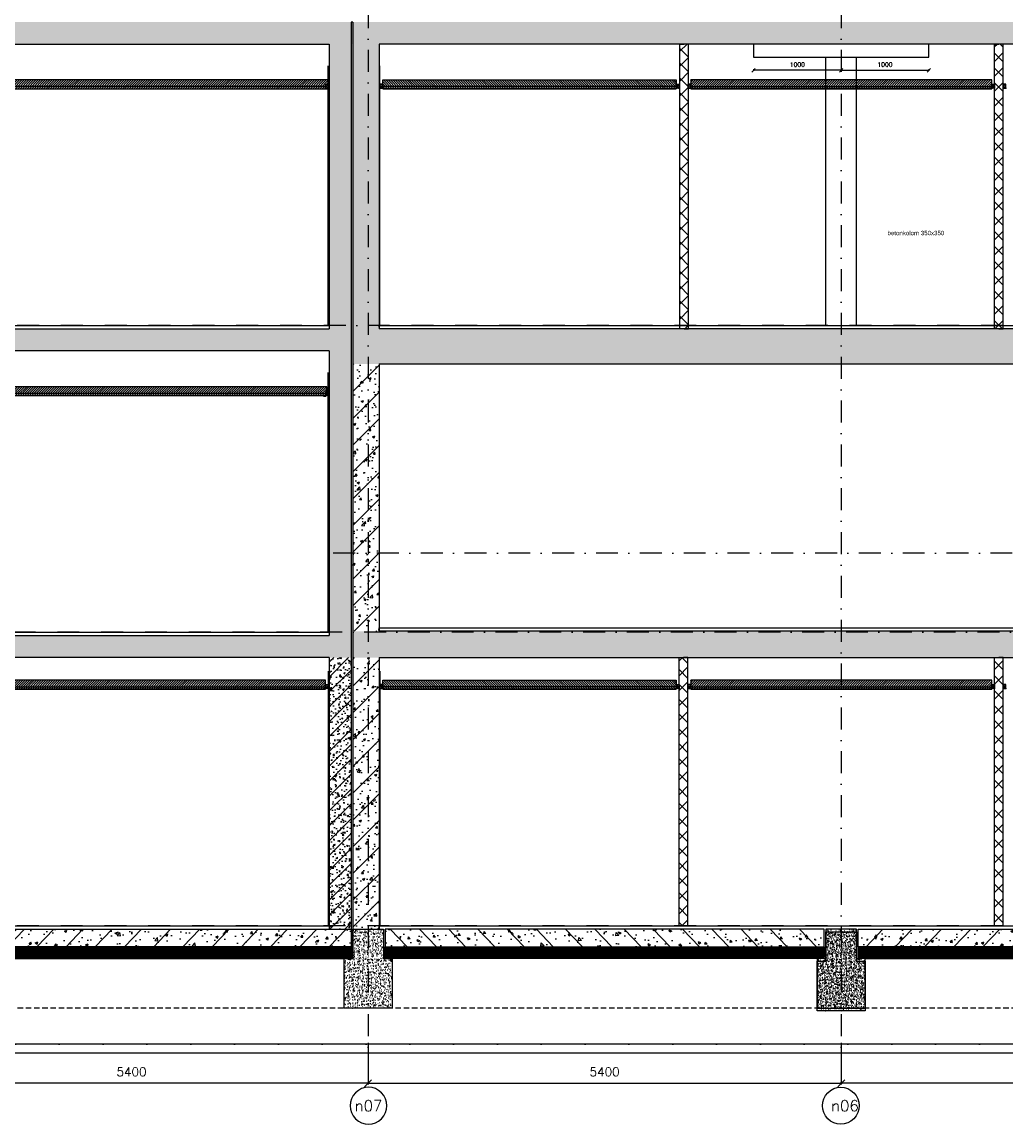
# Model space of a CAD drawing. Extents: x 102559 to 245130, y 44436 to 138999.
# Tile 14 of 30: x 165940 to 177169, y 90162 to 102756. Entities that reach past the tile are written whole.
import ezdxf
from ezdxf.enums import TextEntityAlignment as Align

# ---------------------------------------------------------------- set-up
doc = ezdxf.new("R2010")
doc.units = 0
doc.header["$LTSCALE"] = 20
doc.header["$MEASUREMENT"] = 0
doc.header["$PDSIZE"] = -1
for name, pattern in [('DASHDOT', [25, 12.5, -6.25, 0, -6.25]), ('DD1', [2.66667, 1.66667, -0.5, 0, -0.5]), ('HIDDEN2', [4.6875, 3.125, -1.5625])]:
    doc.linetypes.add(name, pattern=pattern)
doc.layers.get('0').update_dxf_attribs({"linetype": 'CONTINUOUS'})
doc.layers.get('DEFPOINTS').update_dxf_attribs({"linetype": 'CONTINUOUS'})
for name, color, linetype in [('A--01A1_ACEER', 1, 'CONTINUOUS'), ('A--A22--_F123-', 9, 'CONTINUOUS'), ('A--A23--_F--3-', 9, 'CONTINUOUS'), ('A--A25--_F--3-', 9, 'CONTINUOUS'), ('A--L$7A3-_STRAMIEN', 3, 'CONTINUOUS'), ('A--L21--_F-23-', 4, 'CONTINUOUS'), ('A--L22--', 3, 'CONTINUOUS'), ('A--L22--_F--3-', 7, 'CONTINUOUS'), ('A--L23--', 7, 'CONTINUOUS'), ('A--L23--_F--3-', 7, 'CONTINUOUS'), ('A--L25--', 7, 'CONTINUOUS'), ('A--L25--_F-23-', 7, 'CONTINUOUS'), ('A--L28D1_KONSTRUKTIES', 1, 'CONTINUOUS'), ('A--L28DC1_KONSTRUKTIES', 1, 'HIDDEN2'), ('A--L31--', 2, 'CONTINUOUS'), ('A--L35-D2-_PLAFONDS', 2, 'CONTINUOUS'), ('A--L35-D4-_PLAFONDS', 4, 'CONTINUOUS'), ('A--L35D1_PLAFONDS', 1, 'CONTINUOUS'), ('A--M$1A-_F123-', 1, 'CONTINUOUS'), ('A--T$1A-_F123_20', 1, 'CONTINUOUS'), ('A--T$7A-_STRAMIEN', 2, 'CONTINUOUS'), ('STRAMIEN', 8, 'DD1'), ('X--LR---_CP', 7, 'CONTINUOUS')]:
    doc.layers.add(name, color=color, linetype=linetype)
doc.styles.add('ALFA-0_25', font='ROMANS')
doc.styles.add('EB2', font='ARIAL.TTF')
doc.styles.add('HIEMSTRA', font='romans.shx')
doc.dimstyles.get("Standard").update_dxf_attribs({"dimscale": 40, "dimtxt": 2.5, "dimasz": 2, "dimexe": 0.3, "dimexo": 0.3, "dimgap": 2, "dimtad": 1, "dimdec": 0, "dimzin": 0, "dimdsep": 46, "dimtxsty": 'HIEMSTRA', "dimblk1": 'OBLIQUE', "dimblk2": 'OBLIQUE', "dimsah": 1, "dimcen": 0.09, "dimdle": 0.3, "dimclrd": 1, "dimclre": 1, "dimclrt": 3, "dimadec": 0, "dimazin": 0, "dimtfac": 1, "dimtdec": 4, "dimtix": 1, "dimtmove": 2, "dimatfit": 3, "dimldrblk": 'OBLIQUE', "dimfxl": 0, "dimtvp": 625, "dimtolj": 1, "dimtzin": 0, "dimarcsym": 0})
pattern_1 = [(45, (0, 0), (-84.852814, 84.852814), []), (50, (0, 0), (143.45204, -12.55043), [15, -165]), (355, (0, 0), (-27.75027, 150.43843), [12, -132]), (100.4514, (11.95, -1.05), (115.70188, 137.88791), [12.74804, -140.22842]), (46.1842, (0, 40), (213.44821, -33.1038), [22.5, -247.5]), (96.6356, (17.79, 37.24), (186.93254, 194.82357), [19.12206, -210.3426]), (351.1842, (0, 40), (186.9324, 194.82372), [18, -198]), (21, (20, 30), (119.38141, -80.52378), [15, -165]), (326, (20, 30), (48.66307, 145.03001), [12, -132]), (71.4514, (29.95, 23.29), (168.04453, 64.5061), [12.74804, -140.22842]), (37.5, (0, 0), (2.431971, 66.578771), [0, -130.4, 0, -134, 0, -132.5]), (7.5, (0, 0), (52.613907, 78.882342), [0, -76.4, 0, -127.4, 0, -50.5]), (327.5, (-44.6, 0), (106.764487, -4.510974), [0, -50, 0, -156, 0, -207]), (317.5, (-64.6, 0), (116.637234, 20.020996), [0, -65, 0, -103.6, 0, -147]), (317.5, (-64.6, 0), (116.637234, 20.020996), [0, -65, 0, -103.6, 0, -147])]
pattern_2 = [(45, (0, 0), (-152.73506, 152.73506), []), (50, (0, 0), (258.21367, -22.59077), [27, -297]), (355, (0, 0), (-49.95048, 270.78917), [21.6, -237.6]), (100.4514, (21.52, -1.88), (208.26338, 248.19824), [22.94647, -252.41116]), (46.1842, (0, 72), (384.2068, -59.58685), [40.5, -445.5]), (96.6356, (32, 67.03), (336.4786, 350.68243), [34.4197, -378.6167]), (351.1842, (0, 72), (336.4783, 350.6827), [32.4, -356.4]), (21, (36, 54), (214.88654, -144.9428), [27, -297]), (326, (36, 54), (87.59352, 261.054), [21.6, -237.6]), (71.4514, (53.9, 41.92), (302.48015, 116.11098), [22.94647, -252.41116]), (37.5, (0, 0), (4.377548, 119.841787), [0, -234.72, 0, -241.2, 0, -238.5]), (7.5, (0, 0), (94.70503, 141.98822), [0, -137.52, 0, -229.32, 0, -90.9]), (327.5, (-80.28, 0), (192.176077, -8.119754), [0, -90, 0, -280.8, 0, -372.6]), (317.5, (-116.28, 0), (209.94702, 36.0378), [0, -117, 0, -186.48, 0, -264.6]), (317.5, (-116.28, 0), (209.94702, 36.0378), [0, -117, 0, -186.48, 0, -264.6])]

# ---------------------------------------------------------------- blocks, each defined once
blk = doc.blocks.new('*U300')
at = {"layer": 'A--L23--_F--3-', "color": 2, "linetype": 'Continuous'}
blk.add_lwpolyline([(0, 0), (0, 20), (10100, 20), (10100, 0)], dxfattribs=at)
blk = doc.blocks.new('*U299')
at = {"layer": 'A--L23--_F--3-', "color": 2, "linetype": 'Continuous'}
blk.add_lwpolyline([(0, 0), (0, 20), (19550, 20), (19550, 0)], dxfattribs=at)
blk = doc.blocks.new('*U298')
at = {"layer": 'A--L23--_F--3-', "color": 2, "linetype": 'Continuous'}
blk.add_lwpolyline([(0, 0), (0, 20), (10155, 20), (10155, 0)], dxfattribs=at)
blk = doc.blocks.new('Q020259-')
at = {"layer": 'A--A25--_F--3-'}
h = blk.add_hatch(dxfattribs=at)
h.set_pattern_fill('ALFALINE', color=256, scale=15, style=0, pattern_type=2)
h.set_pattern_definition([(45, (0, 0), (-10.6066, 10.6066), [])])
h.paths.add_polyline_path([(0, 0), (0, 46), (28, 46), (28, 0)])
at = {"layer": 'A--L25--_F-23-', "color": 2, "linetype": 'Continuous'}
blk.add_lwpolyline([(0, 0), (0, 46), (28, 46), (28, 0)], close=True, dxfattribs=at)
at = {"layer": 'X--LR---_CP'}
for p in [(0, 0), (0, 0), (28, 0)]:
    blk.add_point(p, dxfattribs=at)
blk = doc.blocks.new('_OBLIQUE')
at = {"color": 0, "linetype": 'ByBlock'}
blk.add_line((-0.5, -0.5), (0.5, 0.5), dxfattribs=at)
blk = doc.blocks.new('*D143')
at = {"color": 1, "linetype": 'ByBlock'}
for p, q in [((164489, 91110), (164489, 90636)), ((169889, 91110), (169889, 90636)), ((169901, 90648), (164477, 90648))]:
    blk.add_line(p, q, dxfattribs=at)
at = {"layer": 'DEFPOINTS', "color": 0, "linetype": 'ByBlock'}
for p in [(164489, 91122), (169889, 91122), (164489, 90648)]:
    blk.add_point(p, dxfattribs=at)
at = {"color": 1, "linetype": 'ByBlock', "xscale": 80, "yscale": 80, "zscale": 80, "rotation": 180}
blk.add_blockref('_OBLIQUE', (164489, 90648), dxfattribs=at)
at = {"color": 1, "linetype": 'ByBlock', "xscale": 80, "yscale": 80, "zscale": 80}
blk.add_blockref('_OBLIQUE', (169889, 90648), dxfattribs=at)
at = {"color": 3, "linetype": 'ByBlock', "insert": (167189, 90778), "char_height": 100, "attachment_point": 5, "style": 'HIEMSTRA'}
blk.add_mtext('\\A1;5400', dxfattribs=at)
blk = doc.blocks.new('*D144')
at = {"color": 1, "linetype": 'ByBlock'}
for p, q in [((175289, 91110), (175289, 90636)), ((180689, 91110), (180689, 90636)), ((180701, 90648), (175277, 90648))]:
    blk.add_line(p, q, dxfattribs=at)
at = {"layer": 'DEFPOINTS', "color": 0, "linetype": 'ByBlock'}
for p in [(175289, 91122), (180689, 91122), (175289, 90648)]:
    blk.add_point(p, dxfattribs=at)
at = {"color": 1, "linetype": 'ByBlock', "xscale": 80, "yscale": 80, "zscale": 80, "rotation": 180}
blk.add_blockref('_OBLIQUE', (175289, 90648), dxfattribs=at)
at = {"color": 1, "linetype": 'ByBlock', "xscale": 80, "yscale": 80, "zscale": 80}
blk.add_blockref('_OBLIQUE', (180689, 90648), dxfattribs=at)
at = {"color": 3, "linetype": 'ByBlock', "insert": (177989, 90778), "char_height": 100, "attachment_point": 5, "style": 'HIEMSTRA'}
blk.add_mtext('\\A1;5400', dxfattribs=at)
blk = doc.blocks.new('*D145')
at = {"color": 1, "linetype": 'ByBlock'}
for p, q in [((169889, 91110), (169889, 90636)), ((175289, 91110), (175289, 90636)), ((169877, 90648), (175301, 90648))]:
    blk.add_line(p, q, dxfattribs=at)
at = {"layer": 'DEFPOINTS', "color": 0, "linetype": 'ByBlock'}
for p in [(169889, 91122), (175289, 91122), (175289, 90648)]:
    blk.add_point(p, dxfattribs=at)
at = {"color": 1, "linetype": 'ByBlock', "xscale": 80, "yscale": 80, "zscale": 80, "rotation": 180}
blk.add_blockref('_OBLIQUE', (169889, 90648), dxfattribs=at)
at = {"color": 1, "linetype": 'ByBlock', "xscale": 80, "yscale": 80, "zscale": 80}
blk.add_blockref('_OBLIQUE', (175289, 90648), dxfattribs=at)
at = {"color": 3, "linetype": 'ByBlock', "insert": (172589, 90778), "char_height": 100, "attachment_point": 5, "style": 'HIEMSTRA'}
blk.add_mtext('\\A1;5400', dxfattribs=at)
blk = doc.blocks.new('*U272')
at = {"layer": 'A--L23--_F--3-', "color": 2, "linetype": 'Continuous'}
blk.add_lwpolyline([(0, 0), (0, 20), (15623, 20), (15623, 0)], dxfattribs=at)
blk = doc.blocks.new('*U271')
at = {"layer": 'A--L23--_F--3-', "color": 2, "linetype": 'Continuous'}
blk.add_lwpolyline([(0, 0), (0, 20), (19550, 20), (19550, 0)], dxfattribs=at)
blk = doc.blocks.new('*U270')
at = {"layer": 'A--L23--_F--3-', "color": 2, "linetype": 'Continuous'}
blk.add_lwpolyline([(0, 0), (0, 20), (19550, 20), (19550, 0)], dxfattribs=at)
blk = doc.blocks.new('*U267')
at = {"layer": 'A--A22--_F123-', "linetype": 'Continuous'}
h = blk.add_hatch(dxfattribs=at)
h.set_pattern_fill('ALFAKRS', color=256, scale=120, style=0)
h.set_pattern_definition([(45, (-173489.26, -92445.9), (-84.852814, 84.852814), []), (135, (-173489.26, -92445.9), (-84.852814, -84.852814), [])])
h.paths.add_polyline_path([(0, 0), (-50, 0), (-50, 3060), (0, 3060), (50, 3060), (50, 0)])
at = {"layer": 'A--L22--_F--3-', "color": 3, "linetype": 'Continuous'}
for points in [[(0, 0), (-50, 0), (-50, 3060), (0, 3060)], [(0, 0), (50, 0), (50, 3060), (0, 3060)]]:
    blk.add_lwpolyline(points, dxfattribs=at)
blk = doc.blocks.new('*U266')
at = {"layer": 'A--A22--_F123-', "linetype": 'Continuous'}
h = blk.add_hatch(dxfattribs=at)
h.set_pattern_fill('ALFAKRS', color=256, scale=120, style=0)
h.set_pattern_definition([(45, (-177089.26, -92445.9), (-84.852814, 84.852814), []), (135, (-177089.26, -92445.9), (-84.852814, -84.852814), [])])
h.paths.add_polyline_path([(0, 0), (-50, 0), (-50, 3060), (0, 3060), (50, 3060), (50, 0)])
at = {"layer": 'A--L22--_F--3-', "color": 3, "linetype": 'Continuous'}
for points in [[(0, 0), (-50, 0), (-50, 3060), (0, 3060)], [(0, 0), (50, 0), (50, 3060), (0, 3060)]]:
    blk.add_lwpolyline(points, dxfattribs=at)
blk = doc.blocks.new('*D176')
at = {"color": 1, "linetype": 'ByBlock'}
for p, q in [((175295, 102206), (174283, 102206)), ((174289, 102218), (174289, 102200)), ((175289, 102218), (175289, 102200))]:
    blk.add_line(p, q, dxfattribs=at)
at = {"layer": 'DEFPOINTS', "color": 0, "linetype": 'ByBlock'}
for p in [(174289, 102224), (174289, 102206), (175289, 102224)]:
    blk.add_point(p, dxfattribs=at)
at = {"color": 1, "linetype": 'ByBlock', "xscale": 40, "yscale": 40, "zscale": 40, "rotation": 180}
blk.add_blockref('_OBLIQUE', (174289, 102206), dxfattribs=at)
at = {"color": 1, "linetype": 'ByBlock', "xscale": 40, "yscale": 40, "zscale": 40}
blk.add_blockref('_OBLIQUE', (175289, 102206), dxfattribs=at)
at = {"color": 2, "linetype": 'ByBlock', "insert": (174789, 102271), "char_height": 50, "attachment_point": 5, "style": 'HIEMSTRA'}
blk.add_mtext('\\A1;1000', dxfattribs=at)
blk = doc.blocks.new('*D177')
at = {"color": 1, "linetype": 'ByBlock'}
for p, q in [((175283, 102206), (176295, 102206)), ((175289, 102218), (175289, 102200)), ((176289, 102218), (176289, 102200))]:
    blk.add_line(p, q, dxfattribs=at)
at = {"layer": 'DEFPOINTS', "color": 0, "linetype": 'ByBlock'}
for p in [(175289, 102224), (176289, 102224), (176289, 102206)]:
    blk.add_point(p, dxfattribs=at)
at = {"color": 1, "linetype": 'ByBlock', "xscale": 40, "yscale": 40, "zscale": 40, "rotation": 180}
blk.add_blockref('_OBLIQUE', (175289, 102206), dxfattribs=at)
at = {"color": 1, "linetype": 'ByBlock', "xscale": 40, "yscale": 40, "zscale": 40}
blk.add_blockref('_OBLIQUE', (176289, 102206), dxfattribs=at)
at = {"color": 2, "linetype": 'ByBlock', "insert": (175789, 102271), "char_height": 50, "attachment_point": 5, "style": 'HIEMSTRA'}
blk.add_mtext('\\A1;1000', dxfattribs=at)
blk = doc.blocks.new('*U262')
at = {"layer": 'A--A22--_F123-', "linetype": 'Continuous'}
h = blk.add_hatch(dxfattribs=at)
h.set_pattern_fill('ALFAKRS', color=256, scale=120, style=0)
h.set_pattern_definition([(45, (-177089.26, -99255.9), (-84.852814, 84.852814), []), (135, (-177089.26, -99255.9), (-84.852814, -84.852814), [])])
h.paths.add_polyline_path([(0, 0), (-50, 0), (-50, 3250), (0, 3250), (50, 3250), (50, 0)])
at = {"layer": 'A--L22--_F--3-', "color": 3, "linetype": 'Continuous'}
for points in [[(0, 0), (-50, 0), (-50, 3250), (0, 3250)], [(0, 0), (50, 0), (50, 3250), (0, 3250)]]:
    blk.add_lwpolyline(points, dxfattribs=at)
blk = doc.blocks.new('*U261')
at = {"layer": 'A--A22--_F123-', "linetype": 'Continuous'}
h = blk.add_hatch(dxfattribs=at)
h.set_pattern_fill('ALFAKRS', color=256, scale=120, style=0)
h.set_pattern_definition([(45, (-173498.1, -99255.9), (-84.852814, 84.852814), []), (135, (-173498.1, -99255.9), (-84.852814, -84.852814), [])])
h.paths.add_polyline_path([(0, 0), (-50, 0), (-50, 3250), (0, 3250), (50, 3250), (50, 0)])
at = {"layer": 'A--L22--_F--3-', "color": 3, "linetype": 'Continuous'}
for points in [[(0, 0), (-50, 0), (-50, 3250), (0, 3250)], [(0, 0), (50, 0), (50, 3250), (0, 3250)]]:
    blk.add_lwpolyline(points, dxfattribs=at)

msp = doc.modelspace()

# ---------------------------------------------------------------- hatches: boundary and pattern name
at = {"layer": 'A--01A1_ACEER', "linetype": 'Continuous'}
h = msp.add_hatch(dxfattribs=at)
h.set_pattern_fill('ANSI31', color=256, scale=150, style=0)
h.set_pattern_definition([(45, (517.222, 7050), (-13.2582521, 13.2582521), [])])
h.paths.add_polyline_path([(159391.6, 101995.9), (169434.3, 101995.9), (169434.3, 102095.9), (159391.6, 102095.9)])
h = msp.add_hatch(dxfattribs=at)
h.set_pattern_fill('ANSI31', color=256, scale=150, style=0)
h.set_pattern_definition([(135, (340841.314, 7050), (13.2582521, 13.2582521), [])])
h.paths.add_polyline_path([(173407, 101995.9), (170056.5, 101995.9), (170056.5, 102095.9), (173407, 102095.9)])
h = msp.add_hatch(dxfattribs=at)
h.set_pattern_fill('ANSI31', color=256, scale=150, style=0)
h.set_pattern_definition([(45, (6137.216, 7050), (-13.2582521, 13.2582521), [])])
h.paths.add_polyline_path([(173571.5, 101995.9), (177007, 101995.9), (177007, 102095.9), (173571.5, 102095.9)])
h = msp.add_hatch(dxfattribs=at)
h.set_pattern_fill('ANSI31', color=256, scale=150, style=0)
h.set_pattern_definition([(45, (5742.222, 3548.762), (-13.2582521, 13.2582521), [])])
h.paths.add_polyline_path([(164571.5, 98494.7), (169417.5, 98494.7), (169417.5, 98594.7), (164571.5, 98594.7)])
h = msp.add_hatch(dxfattribs=at)
h.set_pattern_fill('ANSI31', color=256, scale=150, style=0)
h.set_pattern_definition([(45, (-1382.784, 200), (-13.2582521, 13.2582521), [])])
h.paths.add_polyline_path([(153861.4, 95145.9), (169402, 95145.9), (169402, 95245.9), (153861.4, 95245.9)])
h = msp.add_hatch(dxfattribs=at)
h.set_pattern_fill('ANSI31', color=256, scale=150, style=0)
h.set_pattern_definition([(135, (340841.314, 200), (13.2582521, 13.2582521), [])])
h.paths.add_polyline_path([(173407, 95145.9), (170056.5, 95145.9), (170056.5, 95245.9), (173407, 95245.9)])
h = msp.add_hatch(dxfattribs=at)
h.set_pattern_fill('ANSI31', color=256, scale=150, style=0)
h.set_pattern_definition([(45, (6137.216, 200), (-13.2582521, 13.2582521), [])])
h.paths.add_polyline_path([(173571.5, 95145.9), (177007, 95145.9), (177007, 95245.9), (173571.5, 95245.9)])
at = {"layer": 'A--A23--_F--3-'}
h = msp.add_hatch(dxfattribs=at)
h.set_pattern_fill('ALFABET', color=256, scale=20, angle=1, style=0, pattern_type=2)
h.set_pattern_definition([(134, (235608.52, 7000), (86.32078, 83.359), []), (129, (235608.52, 7000), (-143.64922, -10.04493), [15, -165]), (184, (235608.52, 7000), (30.37155, 149.9312), [12, -132]), (78.5486, (235596.55, 6999.16), (-113.27778, 139.88618), [12.74804, -140.22842]), (132.8158, (235609.22, 7040), (-213.99344, -29.37358), [22.5, -247.5]), (82.3644, (235591.38, 7037.55), (-183.50393, 198.05632), [19.12206, -210.3426]), (187.8158, (235609.22, 7040), (-183.50378, 198.05647), [18, -198]), (158, (235589.04, 7030.34), (-120.76856, -78.42802), [15, -165]), (213, (235589.04, 7030.34), (-46.12453, 145.8572), [12, -132]), (107.5486, (235578.98, 7023.81), (-166.89315, 67.42906), [12.74804, -140.22842]), (141.5, (235608.517, 7000), (-1.26964, 66.611074), [0, -130.4, 0, -134, 0, -132.5]), (171.5, (235608.52, 7000), (-51.229207, 79.788568), [0, -76.4, 0, -127.4, 0, -50.5]), (211.5, (235653.11, 6999.22), (-106.826954, -2.64699), [0, -50, 0, -156, 0, -207]), (221.5, (235673.11, 6998.87), (-116.270055, 22.05355), [0, -65, 0, -103.6, 0, -147]), (221.5, (235673.11, 6998.87), (-116.270055, 22.05355), [0, -65, 0, -103.6, 0, -147])])
edge = h.paths.add_edge_path()
edge.add_line((169444.3, 102505.9), (159064.3, 102505.9))
edge.add_line((159064.3, 102505.9), (159064.3, 102755.9))
edge.add_line((159064.3, 102755.9), (192739.3, 102755.9))
edge.add_line((192739.3, 102755.9), (192739.3, 102505.9))
edge.add_line((192739.3, 102505.9), (170014.3, 102505.9))
h = msp.add_hatch(dxfattribs=at)
h.set_pattern_fill('ALFABET', color=256, scale=20, style=0, pattern_type=2)
h.set_pattern_definition(pattern_1)
h.paths.add_polyline_path([(169694.3, 102505.9), (169444.3, 102505.9), (169444.3, 99295.9), (169694.3, 99295.9)])
h.paths.add_polyline_path([(169694.3, 99295.9), (169444.3, 99295.9), (169444.3, 99255.9), (169694.3, 99255.9)])
h = msp.add_hatch(dxfattribs=at)
h.set_pattern_fill('ALFABET', color=256, scale=20, style=0, pattern_type=2)
h.set_pattern_definition(pattern_1)
h.paths.add_polyline_path([(169889.3, 102505.9), (169714.3, 102505.9), (169714.3, 99295.9), (169889.3, 99295.9)])
h.paths.add_polyline_path([(170014.3, 102505.9), (169889.3, 102505.9), (169889.3, 99295.9), (170014.3, 99295.9)])
h.paths.add_polyline_path([(170014.3, 99295.9), (169889.3, 99295.9), (169889.3, 99255.9), (170014.3, 99255.9), (170014.3, 99275.9)])
h.paths.add_polyline_path([(169889.3, 99295.9), (169714.3, 99295.9), (169714.3, 99255.9), (169889.3, 99255.9)])
h = msp.add_hatch(dxfattribs=at)
h.set_pattern_fill('ALFABET', color=256, scale=20, angle=1, style=0, pattern_type=2)
h.set_pattern_definition([(134, (241576.95, 3500), (86.32078, 83.359), []), (129, (241576.95, 3500), (-143.64922, -10.04493), [15, -165]), (184, (241576.95, 3500), (30.37155, 149.9312), [12, -132]), (78.5486, (241564.97, 3499.16), (-113.27778, 139.88618), [12.74804, -140.22842]), (132.8158, (241577.64, 3540), (-213.99344, -29.37358), [22.5, -247.5]), (82.3644, (241559.81, 3537.55), (-183.50393, 198.05632), [19.12206, -210.3426]), (187.8158, (241577.64, 3540), (-183.50378, 198.05647), [18, -198]), (158, (241557.47, 3530.34), (-120.76856, -78.42802), [15, -165]), (213, (241557.47, 3530.34), (-46.12453, 145.8572), [12, -132]), (107.5486, (241547.41, 3523.81), (-166.89315, 67.42906), [12.74804, -140.22842]), (141.5, (241576.946, 3500), (-1.26964, 66.611074), [0, -130.4, 0, -134, 0, -132.5]), (171.5, (241576.946, 3500), (-51.229207, 79.788568), [0, -76.4, 0, -127.4, 0, -50.5]), (211.5, (241621.54, 3499.22), (-106.826954, -2.64699), [0, -50, 0, -156, 0, -207]), (221.5, (241641.54, 3498.87), (-116.270055, 22.05355), [0, -65, 0, -103.6, 0, -147]), (221.5, (241641.54, 3498.87), (-116.270055, 22.05355), [0, -65, 0, -103.6, 0, -147])])
h.paths.add_polyline_path([(169694.3, 99005.9), (159190.3, 99005.9), (159190.3, 99255.9), (169694.3, 99255.9)])
h = msp.add_hatch(dxfattribs=at)
h.set_pattern_fill('ALFABET', color=256, scale=36, style=0, pattern_type=2)
h.set_pattern_definition(pattern_2)
edge = h.paths.add_edge_path()
edge.add_line((169714.3, 99255.9), (169714.3, 98855.9))
edge.add_line((169714.3, 98855.9), (189864.3, 98855.9))
edge.add_line((189864.3, 98855.9), (189864.2, 99255.9))
edge.add_line((189864.2, 99255.9), (170014.3, 99255.9))
h = msp.add_hatch(dxfattribs=at)
h.set_pattern_fill('ALFABET', color=256, scale=20, style=0, pattern_type=2)
h.set_pattern_definition(pattern_1)
h.paths.add_polyline_path([(169694.3, 99005.9), (169444.3, 99005.9), (169444.3, 96695.9), (169694.3, 96695.9)])
h.paths.add_polyline_path([(169694.3, 96695.9), (169444.3, 96695.9), (169444.3, 95795.9), (169694.3, 95795.9)])
h.paths.add_polyline_path([(169694.3, 95795.9), (169444.3, 95795.9), (169444.3, 95755.9), (169694.3, 95755.9)])
h = msp.add_hatch(dxfattribs=at)
h.set_pattern_fill('ALFABET', color=256, scale=36, style=0, pattern_type=2)
h.set_pattern_definition(pattern_2)
h.paths.add_polyline_path([(170014.3, 98855.9), (169889.3, 98855.9), (169889.3, 96695.9), (170014.3, 96695.9)])
h.paths.add_polyline_path([(169889.3, 98855.9), (169714.3, 98855.9), (169714.3, 96695.9), (169889.3, 96695.9)])
h.paths.add_polyline_path([(169889.3, 96695.9), (169714.3, 96695.9), (169714.3, 95805.9), (169889.3, 95805.9)])
h.paths.add_polyline_path([(170014.3, 96695.9), (169889.3, 96695.9), (169889.3, 95805.9), (170014.3, 95805.9)])
h = msp.add_hatch(dxfattribs=at)
h.set_pattern_fill('ALFABET', color=256, scale=20, angle=1, style=0, pattern_type=2)
h.set_pattern_definition([(134, (239501.89, 1e-11), (86.32078, 83.359), []), (129, (239501.89, 1e-11), (-143.64922, -10.04493), [15, -165]), (184, (239501.9, 1e-11), (30.37155, 149.9312), [12, -132]), (78.5486, (239489.92, -0.84), (-113.27778, 139.88618), [12.74804, -140.22842]), (132.8158, (239502.59, 40), (-213.99344, -29.37358), [22.5, -247.5]), (82.3644, (239484.76, 37.55), (-183.50393, 198.05632), [19.12206, -210.3426]), (187.8158, (239502.6, 40), (-183.50378, 198.05647), [18, -198]), (158, (239482.42, 30.34), (-120.76856, -78.42802), [15, -165]), (213, (239482.42, 30.34), (-46.12453, 145.8572), [12, -132]), (107.5486, (239472.36, 23.81), (-166.89315, 67.42906), [12.74804, -140.22842]), (141.5, (239501.893, 1e-11), (-1.26964, 66.611074), [0, -130.4, 0, -134, 0, -132.5]), (171.5, (239501.89, 1e-11), (-51.229207, 79.788568), [0, -76.4, 0, -127.4, 0, -50.5]), (211.5, (239546.486, -0.78), (-106.826954, -2.64699), [0, -50, 0, -156, 0, -207]), (221.5, (239566.48, -1.13), (-116.270055, 22.05355), [0, -65, 0, -103.6, 0, -147]), (221.5, (239566.48, -1.13), (-116.270055, 22.05355), [0, -65, 0, -103.6, 0, -147])])
h.paths.add_polyline_path([(169694.3, 95505.9), (153813.2, 95505.9), (153813.3, 95755.9), (169694.3, 95755.9)])
h = msp.add_hatch(dxfattribs=at)
h.set_pattern_fill('ALFABET', color=256, scale=36, style=0, pattern_type=2)
h.set_pattern_definition(pattern_2)
h.paths.add_polyline_path([(169714.3, 95505.9), (189864.3, 95505.9), (189864.2, 95805.9), (169714.3, 95805.9)])
h = msp.add_hatch(dxfattribs=at)
h.set_pattern_fill('ALFABET', color=256, scale=20, style=0, pattern_type=2)
h.set_pattern_definition(pattern_1)
h.paths.add_polyline_path([(169694.3, 95505.9), (169444.3, 95505.9), (169444.3, 92445.9), (169694.3, 92445.9)])
h.paths.add_polyline_path([(169694.3, 92445.9), (169444.3, 92445.9), (169444.3, 92405.9), (169694.3, 92405.9)])
h = msp.add_hatch(dxfattribs=at)
h.set_pattern_fill('ALFABET', color=256, scale=36, style=0, pattern_type=2)
h.set_pattern_definition(pattern_2)
h.paths.add_polyline_path([(169889.3, 95505.9), (169714.3, 95505.9), (169714.3, 92445.9), (169889.3, 92445.9)])
h.paths.add_polyline_path([(170014.3, 95505.9), (169889.3, 95505.9), (169889.3, 92445.9), (170014.3, 92445.9)])
h.paths.add_polyline_path([(169889.3, 92445.9), (169714.3, 92445.9), (169714.3, 92405.9), (169889.3, 92405.9)])
h.paths.add_polyline_path([(170014.3, 92445.9), (169889.3, 92445.9), (169889.3, 92405.9), (170014.3, 92405.9)])
h = msp.add_hatch(dxfattribs=at)
h.set_pattern_fill('ALFABET', color=256, scale=40, angle=1, style=0, pattern_type=2)
h.set_pattern_definition([(46, (9670.17, 0), (-172.64155, 166.718), []), (51, (9670.17, 0), (287.29845, -20.08986), [30, -330]), (356, (9670.17, 0), (-60.7431, 299.8624), [24, -264]), (101.4514, (9694.1, -1.67), (226.55556, 279.77237), [25.49608, -280.45684]), (47.1842, (9668.77, 80), (427.9869, -58.74715), [45, -495]), (97.6356, (9704.44, 75.1), (367.0079, 396.11265), [38.2441, -420.6852]), (352.1842, (9668.77, 80), (367.0076, 396.1129), [36, -396]), (22, (9709.12, 60.7), (241.53712, -156.85604), [30, -330]), (327, (9709.12, 60.7), (92.24906, 291.7144), [24, -264]), (72.4514, (9729.24, 47.62), (333.7863, 134.8581), [25.49608, -280.45684]), (38.5, (9670.17, 0), (2.53928, 133.22215), [0, -260.8, 0, -268, 0, -265]), (8.5, (9670.17, 0), (102.45841, 159.57714), [0, -152.8, 0, -254.8, 0, -101]), (328.5, (9580.98, -1.56), (213.65391, -5.29398), [0, -100, 0, -312, 0, -414]), (318.5, (9540.99, -2.25), (232.54011, 44.1071), [0, -130, 0, -207.2, 0, -294]), (318.5, (9540.99, -2.25), (232.54011, 44.1071), [0, -130, 0, -207.2, 0, -294])])
h.paths.add_polyline_path([(169694.3, 92205.9), (164684.3, 92205.9), (164684.3, 92405.9), (169694.3, 92405.9)])
h = msp.add_hatch(dxfattribs=at)
h.set_pattern_fill('AR-CONC', color=256, scale=10, style=0, pattern_type=2)
h.set_pattern_definition([(50, (-5529.83, 30), (71.726018, -6.275213), [7.5, -82.5]), (355, (-5529.83, 30), (-13.875133, 75.219213), [6, -66]), (100.4514, (-5523.854, 29.48), (57.850938, 68.943954), [6.37402, -70.11421]), (46.1842, (-5529.83, 50), (106.724105, -16.5519), [11.25, -123.75]), (96.6356, (-5520.94, 48.62), (93.46627, 97.411787), [9.56103, -105.1713]), (351.1842, (-5529.83, 50), (93.466195, 97.41186), [9, -99]), (21, (-5519.83, 45), (59.690705, -40.261889), [7.5, -82.5]), (326, (-5519.83, 45), (24.331533, 72.515005), [6, -66]), (71.4514, (-5514.86, 41.645), (84.022263, 32.25305), [6.37402, -70.11421]), (37.5, (-5529.83, 30), (1.2159855, 33.2893854), [0, -65.2, 0, -67, 0, -66.25]), (7.5, (-5529.83, 30), (26.306954, 39.441171), [0, -38.2, 0, -63.7, 0, -25.25]), (327.5, (-5552.13, 30), (53.3822436, -2.255487), [0, -25, 0, -78, 0, -103.5]), (317.5, (-5562.13, 30), (58.318617, 10.010498), [0, -32.5, 0, -51.8, 0, -73.5])])
h.paths.add_polyline_path([(169714.3, 92405.9), (170064.3, 92405.9), (170064.3, 92070.9), (170164.3, 92070.9), (170164.3, 91505.9), (169614.3, 91505.9), (169614.3, 92070.9), (169714.3, 92070.9)])
h = msp.add_hatch(dxfattribs=at)
h.set_pattern_fill('ALFABET', color=256, scale=40, angle=1, style=0, pattern_type=2)
h.set_pattern_definition([(134, (330108.36, 0), (172.64155, 166.718), []), (129, (330108.36, 0), (-287.29845, -20.08986), [30, -330]), (184, (330108.36, 0), (60.7431, 299.8624), [24, -264]), (78.5486, (330084.42, -1.67), (-226.55556, 279.77237), [25.49608, -280.45684]), (132.8158, (330109.76, 80), (-427.9869, -58.74715), [45, -495]), (82.3644, (330074.1, 75.1), (-367.0079, 396.11265), [38.2441, -420.6852]), (187.8158, (330109.76, 80), (-367.0076, 396.1129), [36, -396]), (158, (330069.41, 60.7), (-241.53712, -156.85604), [30, -330]), (213, (330069.4, 60.7), (-92.24906, 291.7144), [24, -264]), (107.5486, (330049.3, 47.62), (-333.7863, 134.8581), [25.49608, -280.45684]), (141.5, (330108.36, 0), (-2.53928, 133.22215), [0, -260.8, 0, -268, 0, -265]), (171.5, (330108.36, 0), (-102.45841, 159.57714), [0, -152.8, 0, -254.8, 0, -101]), (211.5, (330197.55, -1.56), (-213.65391, -5.29398), [0, -100, 0, -312, 0, -414]), (221.5, (330237.54, -2.25), (-232.54011, 44.1071), [0, -130, 0, -207.2, 0, -294]), (221.5, (330237.54, -2.25), (-232.54011, 44.1071), [0, -130, 0, -207.2, 0, -294])])
h.paths.add_polyline_path([(170084.3, 92205.9), (175094.3, 92205.9), (175094.3, 92405.9), (170084.3, 92405.9)])
h = msp.add_hatch(dxfattribs=at)
h.set_pattern_fill('AR-CONC', color=256, scale=10, style=0, pattern_type=2)
h.set_pattern_definition([(130, (350708.36, 30), (-71.726018, -6.275213), [7.5, -82.5]), (185, (350708.36, 30), (13.875133, 75.219213), [6, -66]), (79.5486, (350702.384, 29.48), (-57.850938, 68.943954), [6.37402, -70.11421]), (133.8158, (350708.36, 50), (-106.724105, -16.5519), [11.25, -123.75]), (83.3644, (350699.47, 48.62), (-93.46627, 97.411787), [9.56103, -105.1713]), (188.8158, (350708.36, 50), (-93.466195, 97.41186), [9, -99]), (159, (350698.36, 45), (-59.690705, -40.261889), [7.5, -82.5]), (214, (350698.36, 45), (-24.331533, 72.515005), [6, -66]), (108.5486, (350693.39, 41.645), (-84.022263, 32.25305), [6.37402, -70.11421]), (142.5, (350708.36, 30), (-1.2159855, 33.2893854), [0, -65.2, 0, -67, 0, -66.25]), (172.5, (350708.36, 30), (-26.306954, 39.441171), [0, -38.2, 0, -63.7, 0, -25.25]), (212.5, (350730.66, 30), (-53.3822436, -2.255487), [0, -25, 0, -78, 0, -103.5]), (222.5, (350740.66, 30), (-58.318617, 10.010498), [0, -32.5, 0, -51.8, 0, -73.5])])
h.paths.add_polyline_path([(175464.3, 92405.9), (175114.3, 92405.9), (175114.3, 92070.9), (175014.3, 92070.9), (175014.3, 91505.9), (175564.3, 91505.9), (175564.3, 92070.9), (175464.3, 92070.9)])
h = msp.add_hatch(dxfattribs=at)
h.set_pattern_fill('AR-CONC', color=256, scale=10, style=0, pattern_type=2)
h.set_pattern_definition([(50, (-129.83, 0), (71.726018, -6.275213), [7.5, -82.5]), (355, (-129.83, 0), (-13.875133, 75.219213), [6, -66]), (100.4514, (-123.854, -0.52), (57.850938, 68.943954), [6.37402, -70.11421]), (46.1842, (-129.83, 20), (106.724105, -16.5519), [11.25, -123.75]), (96.6356, (-120.94, 18.62), (93.46627, 97.411787), [9.56103, -105.1713]), (351.1842, (-129.83, 20), (93.466195, 97.41186), [9, -99]), (21, (-119.83, 15), (59.690705, -40.261889), [7.5, -82.5]), (326, (-119.83, 15), (24.331533, 72.515005), [6, -66]), (71.4514, (-114.86, 11.645), (84.022263, 32.25305), [6.37402, -70.11421]), (37.5, (-129.83, 0), (1.2159855, 33.2893854), [0, -65.2, 0, -67, 0, -66.25]), (7.5, (-129.83, 0), (26.306954, 39.441171), [0, -38.2, 0, -63.7, 0, -25.25]), (327.5, (-152.13, 0), (53.3822436, -2.255487), [0, -25, 0, -78, 0, -103.5]), (317.5, (-162.13, 0), (58.318617, 10.010498), [0, -32.5, 0, -51.8, 0, -73.5])])
h.paths.add_polyline_path([(175114.3, 92375.9), (175464.3, 92375.9), (175464.3, 92040.9), (175564.3, 92040.9), (175564.3, 91475.9), (175014.3, 91475.9), (175014.3, 92040.9), (175114.3, 92040.9)])
h = msp.add_hatch(dxfattribs=at)
h.set_pattern_fill('ALFABET', color=256, scale=40, angle=1, style=0, pattern_type=2)
h.set_pattern_definition([(46, (20470.17, 0), (-172.64155, 166.718), []), (51, (20470.17, 0), (287.29845, -20.08986), [30, -330]), (356, (20470.17, 0), (-60.7431, 299.8624), [24, -264]), (101.4514, (20494.1, -1.67), (226.55556, 279.77237), [25.49608, -280.45684]), (47.1842, (20468.77, 80), (427.9869, -58.74715), [45, -495]), (97.6356, (20504.44, 75.1), (367.0079, 396.11265), [38.2441, -420.6852]), (352.1842, (20468.77, 80), (367.0076, 396.1129), [36, -396]), (22, (20509.12, 60.7), (241.53712, -156.85604), [30, -330]), (327, (20509.12, 60.7), (92.24906, 291.7144), [24, -264]), (72.4514, (20529.24, 47.62), (333.7863, 134.8581), [25.49608, -280.45684]), (38.5, (20470.17, 0), (2.53928, 133.22215), [0, -260.8, 0, -268, 0, -265]), (8.5, (20470.17, 0), (102.45841, 159.57714), [0, -152.8, 0, -254.8, 0, -101]), (328.5, (20380.98, -1.56), (213.65391, -5.29398), [0, -100, 0, -312, 0, -414]), (318.5, (20340.99, -2.25), (232.54011, 44.1071), [0, -130, 0, -207.2, 0, -294]), (318.5, (20340.99, -2.25), (232.54011, 44.1071), [0, -130, 0, -207.2, 0, -294])])
h.paths.add_polyline_path([(180494.3, 92205.9), (175484.3, 92205.9), (175484.3, 92405.9), (180494.3, 92405.9)])
h = msp.add_hatch(dxfattribs=at)
h.set_pattern_fill('ALFAKRS', color=256, scale=10, style=0, pattern_type=2)
h.set_pattern_definition([(135, (242822.062, 0), (7.0710678, 7.0710678), []), (45, (242822.062, 0), (7.0710678, -7.0710678), [])])
h.paths.add_polyline_path([(165584.4, 92073.9), (169694.3, 92073.9), (169694.3, 92205.9), (164684.3, 92205.9), (164684.3, 92085.9), (164764.3, 92085.9), (164764.3, 92073.9)])
h = msp.add_hatch(dxfattribs=at)
h.set_pattern_fill('ALFAKRS', color=256, scale=10, style=0, pattern_type=2)
h.set_pattern_definition([(45, (96956.468, 0), (-7.0710678, 7.0710678), []), (135, (96956.468, 0), (-7.0710678, -7.0710678), [])])
h.paths.add_polyline_path([(174194.1, 92073.9), (170084.3, 92073.9), (170084.3, 92205.9), (175094.3, 92205.9), (175094.3, 92085.9), (175014.3, 92085.9), (175014.3, 92073.9)])
h = msp.add_hatch(dxfattribs=at)
h.set_pattern_fill('ALFAKRS', color=256, scale=10, style=0, pattern_type=2)
h.set_pattern_definition([(135, (253622.062, 0), (7.0710678, 7.0710678), []), (45, (253622.062, 0), (7.0710678, -7.0710678), [])])
h.paths.add_polyline_path([(176384.4, 92073.9), (180494.3, 92073.9), (180494.3, 92205.9), (175484.3, 92205.9), (175484.3, 92085.9), (175564.3, 92085.9), (175564.3, 92073.9)])

# ---------------------------------------------------------------- linework, layer by layer
at = {"layer": 'A--01A1_ACEER'}
for p, q in [((169434.3, 99295.9), (169434.3, 102256.6)), ((170024.3, 99295.9), (170024.3, 102256.6)), ((169434.3, 95795.9), (169434.3, 98756.6)), ((169434.3, 95348.7), (169434.3, 92445.9)), ((170024.3, 95348.7), (170024.3, 92445.9))]:
    msp.add_line(p, q, dxfattribs=at)
at = {"layer": 'A--L$7A3-_STRAMIEN', "linetype": 'Continuous', "extrusion": (0, 0, -1)}
msp.add_ellipse((169894.1, 90392.3), major_axis=(-148.5, 148.5), ratio=1, dxfattribs=at)
at = {"layer": 'A--L$7A3-_STRAMIEN', "linetype": 'Continuous'}
msp.add_ellipse((175284.4, 90392.3), major_axis=(148.5, 148.5), ratio=1, dxfattribs=at)
at = {"layer": 'A--L21--_F-23-', "linetype": 'Continuous'}
for p, q in [((169694.3, 102755.9), (169694.3, 95755.9)), ((169714.3, 102755.9), (169714.3, 95755.9)), ((170014.3, 102505.9), (170014.3, 99255.9)), ((169444.3, 99005.9), (169444.3, 95755.9)), ((170014.3, 98855.9), (170014.3, 95805.9)), ((169444.3, 95505.9), (169444.3, 92405.9)), ((169694.3, 95505.9), (169694.3, 92070.9)), ((169714.3, 95505.9), (169714.3, 92070.9)), ((170014.3, 95505.9), (170014.3, 92405.9))]:
    msp.add_line(p, q, dxfattribs=at)
for points in [[(169714.3, 102755.9), (169694.3, 102755.9)], [(159064.3, 102505.9), (169444.3, 102505.9), (169444.3, 99255.9)], [(189564.3, 102505.9), (170014.3, 102505.9)], [(169444.3, 99005.9), (159190.3, 99005.9), (159190.3, 99255.9), (169444.3, 99255.9)], [(169694.3, 99255.9), (169694.3, 99255.9), (169694.3, 99005.9)], [(169444.3, 95505.9), (153813.2, 95505.9), (153813.3, 95755.9), (169444.3, 95755.9)], [(169694.3, 95755.9), (169694.3, 95505.9)], [(169714.3, 95805.9), (169714.3, 95505.9)], [(189564.3, 95805.9), (170014.3, 95805.9)], [(170014.3, 95505.9), (189564.3, 95505.9)]]:
    msp.add_lwpolyline(points, dxfattribs=at)
at = {"layer": 'A--L21--_F-23-', "linetype": 'Continuous', "elevation": 0}
for points in [[(169714.3, 99255.9), (169714.3, 98855.9)], [(189564.3, 99255.9), (170014.3, 99255.9)], [(170014.3, 98855.9), (189564.3, 98855.9)]]:
    msp.add_lwpolyline(points, dxfattribs=at)
at = {"layer": 'A--L21--_F-23-', "linetype": 'Continuous'}
for points in [[(169694.3, 92205.9), (164684.3, 92205.9), (164684.3, 92405.9), (169694.3, 92405.9)], [(169714.3, 92405.9), (170064.3, 92405.9), (170064.3, 92070.9), (170164.3, 92070.9), (170164.3, 91505.9), (169614.3, 91505.9), (169614.3, 92070.9), (169714.3, 92070.9), (169714.3, 92405.9)], [(170084.3, 92205.9), (175094.3, 92205.9), (175094.3, 92405.9), (170084.3, 92405.9)], [(175464.3, 92405.9), (175114.3, 92405.9), (175114.3, 92070.9), (175014.3, 92070.9), (175014.3, 91505.9), (175564.3, 91505.9), (175564.3, 92070.9), (175464.3, 92070.9), (175464.3, 92405.9)], [(175114.3, 92375.9), (175464.3, 92375.9), (175464.3, 92040.9), (175564.3, 92040.9), (175564.3, 91475.9), (175014.3, 91475.9), (175014.3, 92040.9), (175114.3, 92040.9), (175114.3, 92375.9)], [(180494.3, 92205.9), (175484.3, 92205.9), (175484.3, 92405.9), (180494.3, 92405.9)]]:
    msp.add_lwpolyline(points, close=True, dxfattribs=at)
at = {"layer": 'A--L23--'}
for points in [[(165584.4, 92073.9), (169694.3, 92073.9), (169694.3, 92205.9), (164684.3, 92205.9), (164684.3, 92085.9), (164764.3, 92085.9), (164764.3, 92073.9)], [(174194.1, 92073.9), (170084.3, 92073.9), (170084.3, 92205.9), (175094.3, 92205.9), (175094.3, 92085.9), (175014.3, 92085.9), (175014.3, 92073.9)], [(176384.4, 92073.9), (180494.3, 92073.9), (180494.3, 92205.9), (175484.3, 92205.9), (175484.3, 92085.9), (175564.3, 92085.9), (175564.3, 92073.9)]]:
    msp.add_lwpolyline(points, close=True, dxfattribs=at)
at = {"layer": 'A--L28D1_KONSTRUKTIES'}
for p, q in [((175114.3, 99295.9), (175114.3, 102355.9)), ((175464.3, 99295.9), (175464.3, 102355.9))]:
    msp.add_line(p, q, dxfattribs=at)
msp.add_lwpolyline([(174289.3, 102505.9), (174289.3, 102355.9), (176289.3, 102355.9), (176289.3, 102505.9)], dxfattribs=at)
at = {"layer": 'A--L28DC1_KONSTRUKTIES'}
for p, q in [((164764.3, 92085.9), (169692.3, 92085.9)), ((175014.3, 92085.9), (170086.3, 92085.9)), ((175564.3, 92085.9), (180492.3, 92085.9)), ((206357.8, 91505.9), (153737.8, 91505.9))]:
    msp.add_line(p, q, dxfattribs=at)
at = {"layer": 'A--L31--'}
msp.add_lwpolyline([(205193.3, 91095.9), (153737.8, 91095.9), (153737.8, 90995.9), (205193.3, 90995.9)], close=True, dxfattribs=at)
at = {"layer": 'A--L35-D2-_PLAFONDS'}
for points in [[(169402, 102020.9), (159391.6, 102020.9)], [(173407, 102020.9), (170056.5, 102020.9), (170056.5, 101995.9), (173407, 101995.9)], [(173571.5, 102020.9), (177007, 102020.9), (177007, 101995.9), (173571.5, 101995.9)], [(159391.6, 101995.9), (169402, 101995.9)], [(162637.5, 95170.9), (169402, 95170.9), (169402, 95145.9), (162637.5, 95145.9)], [(173407, 95170.9), (170056.5, 95170.9), (170056.5, 95145.9), (173407, 95145.9)], [(173571.5, 95170.9), (177007, 95170.9), (177007, 95145.9), (173571.5, 95145.9)]]:
    msp.add_lwpolyline(points, dxfattribs=at)
for points in [[(169404.5, 98519.7), (164571.5, 98519.7), (164571.5, 98494.7), (169404.5, 98494.7)], [(169434.3, 98496.1), (169409.3, 98496.1), (169409.3, 98546.1), (169434.3, 98546.1)]]:
    msp.add_lwpolyline(points, close=True, dxfattribs=at)
at = {"layer": 'A--L35-D4-_PLAFONDS'}
for p, q in [((169402, 101993.7), (169402, 102043.7)), ((170056.5, 101993.9), (170056.5, 102043.9)), ((173407, 101993.9), (173407, 102043.9)), ((173571.5, 101993.9), (173571.5, 102043.9)), ((177007, 101993.9), (177007, 102043.9)), ((169377, 101993.7), (169402, 101993.7)), ((170081.5, 101993.9), (170056.5, 101993.9)), ((173382, 101993.9), (173407, 101993.9)), ((173596.5, 101993.9), (173571.5, 101993.9)), ((176982, 101993.9), (177007, 101993.9)), ((169382, 98489.1), (169407, 98489.1)), ((169407, 98489.1), (169407, 98539.1)), ((169377, 95143.9), (169402, 95143.9)), ((169402, 95143.9), (169402, 95193.9)), ((170056.5, 95143.9), (170056.5, 95193.9)), ((170081.5, 95143.9), (170056.5, 95143.9)), ((173382, 95143.9), (173407, 95143.9)), ((173407, 95143.9), (173407, 95193.9)), ((173571.5, 95143.9), (173571.5, 95193.9)), ((173596.5, 95143.9), (173571.5, 95143.9)), ((176982, 95143.9), (177007, 95143.9)), ((177007, 95143.9), (177007, 95193.9))]:
    msp.add_line(p, q, dxfattribs=at)
at = {"layer": 'A--L35D1_PLAFONDS', "linetype": 'Continuous'}
for points in [[(159391.6, 101995.9), (169434.3, 101995.9), (169434.3, 102095.9), (159391.6, 102095.9)], [(173407, 101995.9), (170056.5, 101995.9), (170056.5, 102095.9), (173407, 102095.9)], [(173571.5, 101995.9), (177007, 101995.9), (177007, 102095.9), (173571.5, 102095.9)], [(164571.5, 98494.7), (169417.5, 98494.7), (169417.5, 98594.7), (164571.5, 98594.7)], [(153861.4, 95145.9), (169402, 95145.9), (169402, 95245.9), (153861.4, 95245.9)], [(173407, 95145.9), (170056.5, 95145.9), (170056.5, 95245.9), (173407, 95245.9)], [(173571.5, 95145.9), (177007, 95145.9), (177007, 95245.9), (173571.5, 95245.9)]]:
    msp.add_lwpolyline(points, close=True, dxfattribs=at)
at = {"layer": 'STRAMIEN', "linetype": 'DASHDOT'}
for p, q in [((169889.3, 109939.1), (169889.3, 90611.2)), ((175289.3, 109939.1), (175289.3, 90611.2)), ((175289.3, 109939.1), (175289.3, 90611.2)), ((215143.6, 99295.9), (151764.3, 99295.9)), ((215249.5, 96695.9), (169444.6, 96695.9)), ((215102.7, 95795.9), (151764.3, 95795.9)), ((215140.2, 92445.9), (152098.7, 92445.9)), ((215249.5, 91095.9), (152270.7, 91095.9))]:
    msp.add_line(p, q, dxfattribs=at)

# ---------------------------------------------------------------- block references
at = {"layer": 'A--L22--'}
for name, p in [('*U261', (173498.1, 99255.9)), ('*U262', (177089.3, 99255.9)), ('*U267', (173489.3, 92445.9)), ('*U266', (177089.3, 92445.9))]:
    msp.add_blockref(name, p, dxfattribs=at)
at = {"layer": 'A--L23--'}
for name, p in [('*U298', (159289.3, 99275.9)), ('*U270', (170014.3, 99275.9)), ('*U271', (170014.3, 95825.9, 0)), ('*U300', (159344.3, 95775.9)), ('*U272', (153820.9, 92425.9)), ('*U299', (170014.3, 92425.9))]:
    msp.add_blockref(name, p, dxfattribs=at)
at = {"layer": 'A--L25--'}
for p in [(169406.3, 102000.7), (169406.3, 102000.7), (173411.3, 102000.9), (177011.3, 102000.9), (169406.3, 95150.9), (173411.3, 95150.9), (177011.3, 95150.9)]:
    msp.add_blockref('Q020259-', p, dxfattribs=at)
at = {"layer": 'A--L25--', "xscale": -1}
for p in [(170052.3, 102000.9), (173567.3, 102000.9), (177167.3, 102000.9), (170052.3, 95150.9), (173567.3, 95150.9), (177167.3, 95150.9)]:
    msp.add_blockref('Q020259-', p, dxfattribs=at)

# ---------------------------------------------------------------- texts
at = {"layer": 'A--T$1A-_F123_20', "style": 'EB2'}
msp.add_text('betonkolom 350x350', height=50, dxfattribs=at).set_placement((175817.6, 100324.3))
at = {"layer": 'A--T$7A-_STRAMIEN', "style": 'ALFA-0_25'}
for s, p in [('n07', (169894.1, 90392.3)), ('n06', (175332, 90392.3))]:
    msp.add_text(s, height=125, dxfattribs=at).set_placement(p, align=Align.MIDDLE_CENTER)

# ---------------------------------------------------------------- dimensions: what is measured, and where the dimension line sits
at = {"layer": 'A--M$1A-_F123-'}
for base, p1, p2, override, picture, middle in [((174289.3, 102205.6), (175289.3, 102223.6), (174289.3, 102223.6), {"dimscale": 20, "dimclrt": 2}, '*D176', (174789.3, 102270.6)), ((176289.3, 102205.6), (175289.3, 102223.6), (176289.3, 102223.6), {"dimscale": 20, "dimclrt": 2}, '*D177', (175789.3, 102270.6)), ((164489.3, 90647.6), (169889.3, 91121.5), (164489.3, 91121.5), {"dimscale": 40, "dimtxsty": 'HIEMSTRA', "dimclrt": 3}, '*D143', (167189.3, 90777.6)), ((175289.3, 90647.6), (169889.3, 91121.5), (175289.3, 91121.5), {"dimscale": 40, "dimtxsty": 'HIEMSTRA', "dimclrt": 3}, '*D145', (172589.3, 90777.6)), ((175289.3, 90647.6), (180689.3, 91121.5), (175289.3, 91121.5), {"dimscale": 40, "dimtxsty": 'HIEMSTRA', "dimclrt": 3}, '*D144', (177989.3, 90777.6))]:
    dim = msp.add_linear_dim(base=base, p1=p1, p2=p2, dimstyle='Standard', override=override, dxfattribs=at)
    dim.commit()
    dim.dimension.update_dxf_attribs({"geometry": picture, "text_midpoint": middle})

doc.saveas('drawing.dxf')
